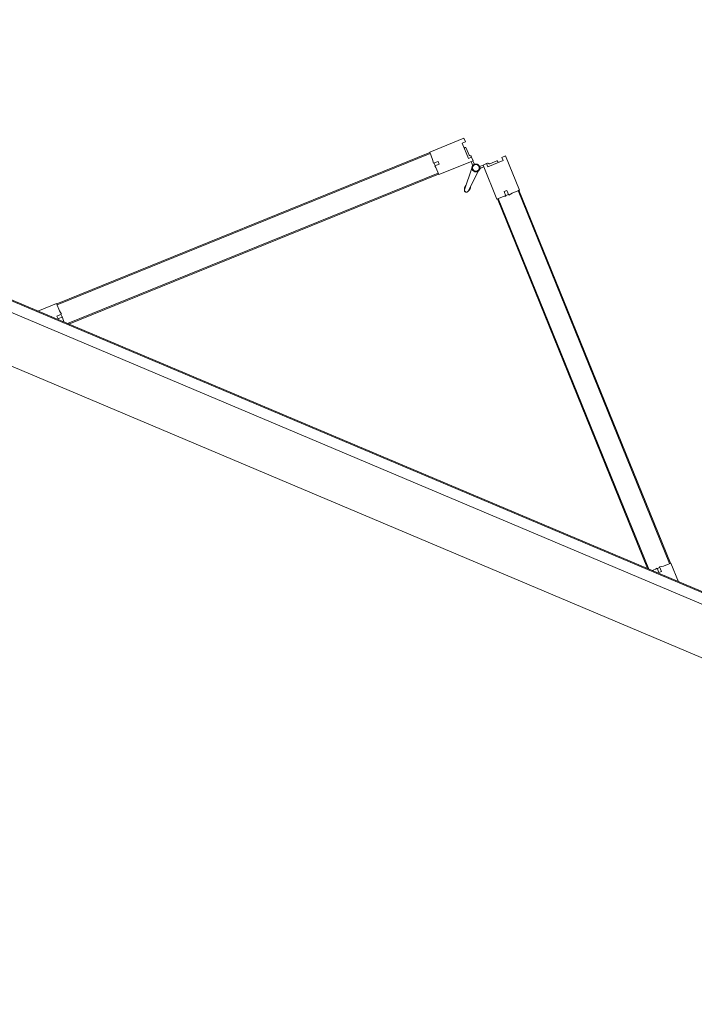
# Model space of a CAD drawing. Header units: millimetres. Extents: x 1512 to 2105, y 794 to 1149.
# Tile 218 of 256: x 1788.94 to 1790.33, y 1105.25 to 1107.28. Entities that reach past the tile are written whole.
import ezdxf

# ---------------------------------------------------------------- set-up
doc = ezdxf.new("R2010")
doc.units = ezdxf.units.MM
doc.layers.add('A-DOOR', color=31, linetype='Continuous', lineweight=9)

# ---------------------------------------------------------------- blocks, each defined once
blk = doc.blocks.new('5-panel_Bi-fold_external_door_10806 - Type 1-225860-اول')
at = {"layer": 'A-DOOR'}
for p, q in [((-0.1205, 0.7449), (-0.1742, 0.6912)), ((-0.1148, 0.7393), (-0.1205, 0.7449)), ((-0.1198, 0.7343), (-0.1148, 0.7393)), ((-0.0957, 0.7103), (-0.1198, 0.7343)), ((-0.0281, 0.7343), (-0.0521, 0.7103)), ((-0.0274, 0.7449), (-0.033, 0.7393)), ((-0.033, 0.7393), (-0.0281, 0.7343)), ((0.0264, 0.6912), (-0.0274, 0.7449)), ((-0.1103, 0.7284), (-0.112, 0.7266)), ((-0.1103, 0.7284), (-0.112, 0.7266)), ((-0.1103, 0.7284), (-0.112, 0.7266)), ((-0.097, 0.7173), (-0.1081, 0.7284)), ((-0.0908, 0.7153), (-0.0957, 0.7103)), ((-0.0909, 0.7151), (-0.0924, 0.7165)), ((-0.0851, 0.7096), (-0.0908, 0.7153)), ((-0.0571, 0.7153), (-0.0627, 0.7096)), ((-0.0521, 0.7103), (-0.0571, 0.7153)), ((-0.0554, 0.7165), (-0.0569, 0.7151)), ((-0.0397, 0.7284), (-0.0508, 0.7173)), ((-0.0358, 0.7266), (-0.0376, 0.7284)), ((-0.0358, 0.7266), (-0.0376, 0.7284)), ((-0.0358, 0.7266), (-0.0376, 0.7284)), ((-0.7598, 0.1042), (-0.1735, 0.6905)), ((-0.1742, 0.6912), (-0.1627, 0.6797)), ((-0.1735, 0.6905), (-0.1721, 0.6891)), ((-0.1389, 0.6558), (-0.0851, 0.7096)), ((-0.0879, 0.7068), (-0.0837, 0.7025)), ((-0.0797, 0.7039), (-0.0853, 0.7094)), ((-0.0812, 0.695), (-0.0779, 0.648)), ((-0.0699, 0.648), (-0.0666, 0.695)), ((-0.0625, 0.7094), (-0.0681, 0.7039)), ((-0.0674, 0.7031), (-0.0676, 0.7033)), ((-0.0674, 0.7031), (-0.0676, 0.7033)), ((-0.0674, 0.7031), (-0.0676, 0.7033)), ((-0.0674, 0.7031), (-0.0676, 0.7033)), ((-0.0674, 0.7031), (-0.0676, 0.7033)), ((-0.0674, 0.7031), (-0.0676, 0.7033)), ((-0.0674, 0.7031), (-0.0676, 0.7033)), ((-0.0674, 0.7031), (-0.0676, 0.7033)), ((-0.0674, 0.7031), (-0.0676, 0.7033)), ((-0.0642, 0.7025), (-0.0599, 0.7068)), ((-0.0627, 0.7096), (-0.009, 0.6558)), ((0.0148, 0.6797), (0.0264, 0.6912)), ((0.0243, 0.6891), (0.0257, 0.6905)), ((0.0257, 0.6905), (0.612, 0.1042)), ((-0.7584, 0.1027), (-0.1721, 0.6891)), ((-0.1627, 0.6797), (-0.158, 0.6731)), ((-0.158, 0.6731), (-0.1507, 0.6804)), ((-0.1571, 0.6741), (-0.1528, 0.6698)), ((-0.1464, 0.6762), (-0.1536, 0.6691)), ((-0.1507, 0.6804), (-0.1464, 0.6762)), ((-0.0014, 0.6762), (0.0029, 0.6804)), ((0.0057, 0.6691), (-0.0014, 0.6762)), ((0.0029, 0.6804), (0.0102, 0.6731)), ((0.005, 0.6698), (0.0092, 0.6741)), ((0.0102, 0.6731), (0.0148, 0.6797)), ((0.0243, 0.6891), (0.6106, 0.1027)), ((-0.7235, 0.0755), (-0.141, 0.658)), ((-0.7207, 0.0755), (-0.1396, 0.6566)), ((-0.1536, 0.6691), (-0.15, 0.667)), ((-0.15, 0.667), (-0.1389, 0.6558)), ((-0.141, 0.658), (-0.1396, 0.6566)), ((-0.0796, 0.6523), (-0.0777, 0.647)), ((-0.0796, 0.6523), (-0.0779, 0.648)), ((-0.0777, 0.647), (-0.0796, 0.6523)), ((-0.0701, 0.647), (-0.0683, 0.6523)), ((-0.0683, 0.6523), (-0.0701, 0.647)), ((-0.0683, 0.6523), (-0.0699, 0.648)), ((-0.009, 0.6558), (0.0022, 0.667)), ((-0.0083, 0.6566), (-0.0069, 0.658)), ((-0.0083, 0.6566), (0.5728, 0.0755)), ((-0.0069, 0.658), (0.5757, 0.0755)), ((0.0022, 0.667), (0.0057, 0.6691)), ((-0.0777, 0.647), (-0.0779, 0.648)), ((-0.0701, 0.647), (-0.07, 0.6474)), ((-0.7605, 0.1049), (-0.7899, 0.0755)), ((-0.749, 0.0933), (-0.7605, 0.1049)), ((-0.7584, 0.1027), (-0.7598, 0.1042)), ((0.6127, 0.1049), (0.6012, 0.0933)), ((0.612, 0.1042), (0.6106, 0.1027)), ((0.6421, 0.0755), (0.6127, 0.1049)), ((-0.7498, 0.0814), (-0.7424, 0.0887)), ((-0.7455, 0.0771), (-0.7498, 0.0814)), ((-0.7424, 0.0887), (-0.749, 0.0933)), ((-0.7384, 0.0842), (-0.7455, 0.0771)), ((-0.7391, 0.0835), (-0.7434, 0.0877)), ((-0.7363, 0.0807), (-0.7384, 0.0842)), ((0.5906, 0.0842), (0.5885, 0.0807)), ((0.5977, 0.0771), (0.5906, 0.0842)), ((0.5956, 0.0877), (0.5913, 0.0835)), ((0.6012, 0.0933), (0.5946, 0.0887)), ((0.5946, 0.0887), (0.6019, 0.0814)), ((0.6019, 0.0814), (0.5977, 0.0771)), ((2.581, 0.0759), (-2.331, 0.0759)), ((2.581, 0.0737), (-2.331, 0.0737)), ((-0.7311, 0.0755), (-0.7363, 0.0807)), ((0.5885, 0.0807), (0.5833, 0.0755)), ((-2.331, 0.0516), (2.581, 0.0516)), ((-2.331, -0.05), (2.581, -0.05))]:
    blk.add_line(p, q, dxfattribs=at)
at = {"layer": 'A-DOOR', "flags": 128}
for points in [[(-0.0739, 0.7063), (-0.0742, 0.7063), (-0.0746, 0.7063), (-0.0749, 0.7063), (-0.0752, 0.7062), (-0.0755, 0.7062), (-0.0758, 0.7061), (-0.0761, 0.706), (-0.0764, 0.7059), (-0.0767, 0.7058), (-0.077, 0.7057), (-0.0773, 0.7056), (-0.0776, 0.7054), (-0.0779, 0.7053), (-0.0782, 0.7051), (-0.0784, 0.7049), (-0.0787, 0.7048), (-0.0789, 0.7046), (-0.0792, 0.7044), (-0.0794, 0.7041), (-0.0797, 0.7039), (-0.0799, 0.7037), (-0.0801, 0.7034), (-0.0803, 0.7032), (-0.0805, 0.7029), (-0.0806, 0.7027), (-0.0808, 0.7024), (-0.081, 0.7021), (-0.0811, 0.7018), (-0.0812, 0.7015), (-0.0814, 0.7012), (-0.0815, 0.7009), (-0.0816, 0.7006), (-0.0817, 0.7003), (-0.0817, 0.7), (-0.0818, 0.6997), (-0.0818, 0.6994), (-0.0819, 0.6991), (-0.0819, 0.6987), (-0.0819, 0.6984), (-0.0819, 0.6981), (-0.0819, 0.6978), (-0.0819, 0.6975), (-0.0818, 0.6972), (-0.0818, 0.6968), (-0.0817, 0.6965), (-0.0816, 0.6962), (-0.0815, 0.6959), (-0.0814, 0.6956), (-0.0813, 0.6953), (-0.0812, 0.695), (-0.0811, 0.6947), (-0.0809, 0.6944), (-0.0807, 0.6942), (-0.0806, 0.6939), (-0.0804, 0.6936), (-0.0802, 0.6934), (-0.08, 0.6931), (-0.0798, 0.6929), (-0.0796, 0.6927), (-0.0793, 0.6924), (-0.0791, 0.6922), (-0.0788, 0.692), (-0.0786, 0.6918), (-0.0783, 0.6917), (-0.078, 0.6915), (-0.0778, 0.6913), (-0.0775, 0.6912), (-0.0772, 0.691)], [(-0.0739, 0.7063), (-0.0742, 0.7063), (-0.0746, 0.7063), (-0.0749, 0.7063), (-0.0752, 0.7062), (-0.0755, 0.7062), (-0.0758, 0.7061), (-0.0761, 0.706), (-0.0764, 0.7059), (-0.0767, 0.7058), (-0.077, 0.7057), (-0.0773, 0.7056), (-0.0776, 0.7054), (-0.0779, 0.7053), (-0.0782, 0.7051), (-0.0784, 0.7049), (-0.0787, 0.7048), (-0.0789, 0.7046), (-0.0792, 0.7044), (-0.0794, 0.7041), (-0.0797, 0.7039), (-0.0799, 0.7037), (-0.0801, 0.7034), (-0.0803, 0.7032), (-0.0805, 0.7029), (-0.0806, 0.7027), (-0.0808, 0.7024), (-0.081, 0.7021), (-0.0811, 0.7018), (-0.0812, 0.7015), (-0.0814, 0.7012), (-0.0815, 0.7009), (-0.0816, 0.7006), (-0.0817, 0.7003), (-0.0817, 0.7), (-0.0818, 0.6997), (-0.0818, 0.6994), (-0.0819, 0.6991), (-0.0819, 0.6987), (-0.0819, 0.6984), (-0.0819, 0.6981), (-0.0819, 0.6978), (-0.0819, 0.6975), (-0.0818, 0.6972), (-0.0818, 0.6968), (-0.0817, 0.6965), (-0.0816, 0.6962), (-0.0815, 0.6959), (-0.0814, 0.6956), (-0.0813, 0.6953), (-0.0812, 0.695), (-0.0811, 0.6947), (-0.0809, 0.6944), (-0.0807, 0.6942), (-0.0806, 0.6939), (-0.0804, 0.6936), (-0.0802, 0.6934), (-0.08, 0.6931), (-0.0798, 0.6929), (-0.0796, 0.6927), (-0.0793, 0.6924), (-0.0791, 0.6922), (-0.0788, 0.692), (-0.0786, 0.6918), (-0.0783, 0.6917), (-0.078, 0.6915), (-0.0778, 0.6913), (-0.0775, 0.6912), (-0.0772, 0.691), (-0.0769, 0.6909), (-0.0766, 0.6908), (-0.0763, 0.6907), (-0.076, 0.6906), (-0.0757, 0.6905), (-0.0754, 0.6905), (-0.075, 0.6904), (-0.0747, 0.6904), (-0.0744, 0.6904), (-0.0741, 0.6903), (-0.0739, 0.6903)], [(-0.0739, 0.7063), (-0.0742, 0.7063), (-0.0746, 0.7063), (-0.0749, 0.7063), (-0.0752, 0.7062), (-0.0755, 0.7062), (-0.0758, 0.7061), (-0.0761, 0.706), (-0.0764, 0.7059), (-0.0767, 0.7058), (-0.077, 0.7057), (-0.0773, 0.7056), (-0.0776, 0.7054), (-0.0779, 0.7053), (-0.0782, 0.7051), (-0.0784, 0.7049), (-0.0787, 0.7048), (-0.0789, 0.7046), (-0.0792, 0.7044), (-0.0794, 0.7041), (-0.0797, 0.7039), (-0.0799, 0.7037), (-0.0801, 0.7034), (-0.0803, 0.7032), (-0.0805, 0.7029), (-0.0806, 0.7027), (-0.0808, 0.7024), (-0.081, 0.7021), (-0.0811, 0.7018), (-0.0812, 0.7015), (-0.0814, 0.7012), (-0.0815, 0.7009), (-0.0816, 0.7006), (-0.0817, 0.7003), (-0.0817, 0.7), (-0.0818, 0.6997), (-0.0818, 0.6994), (-0.0819, 0.6991), (-0.0819, 0.6987), (-0.0819, 0.6984), (-0.0819, 0.6981), (-0.0819, 0.6978), (-0.0819, 0.6975), (-0.0818, 0.6972), (-0.0818, 0.6968), (-0.0817, 0.6965), (-0.0816, 0.6962), (-0.0815, 0.6959), (-0.0814, 0.6956), (-0.0813, 0.6953), (-0.0812, 0.695), (-0.0811, 0.6947), (-0.0809, 0.6944), (-0.0807, 0.6942), (-0.0806, 0.6939), (-0.0804, 0.6936), (-0.0802, 0.6934), (-0.08, 0.6931), (-0.0798, 0.6929), (-0.0796, 0.6927), (-0.0793, 0.6924), (-0.0791, 0.6922), (-0.0788, 0.692), (-0.0786, 0.6918), (-0.0783, 0.6917), (-0.078, 0.6915), (-0.0778, 0.6913), (-0.0775, 0.6912), (-0.0772, 0.691)], [(-0.0739, 0.7063), (-0.0742, 0.7063), (-0.0746, 0.7063), (-0.0749, 0.7063), (-0.0752, 0.7062), (-0.0755, 0.7062), (-0.0758, 0.7061), (-0.0761, 0.706), (-0.0764, 0.7059), (-0.0767, 0.7058), (-0.077, 0.7057), (-0.0773, 0.7056), (-0.0776, 0.7054), (-0.0779, 0.7053), (-0.0782, 0.7051), (-0.0784, 0.7049), (-0.0787, 0.7048), (-0.0789, 0.7046), (-0.0792, 0.7044), (-0.0794, 0.7041), (-0.0797, 0.7039), (-0.0799, 0.7037), (-0.0801, 0.7034), (-0.0803, 0.7032), (-0.0805, 0.7029), (-0.0806, 0.7027), (-0.0808, 0.7024), (-0.081, 0.7021), (-0.0811, 0.7018), (-0.0812, 0.7015), (-0.0814, 0.7012), (-0.0815, 0.7009), (-0.0816, 0.7006), (-0.0817, 0.7003), (-0.0817, 0.7), (-0.0818, 0.6997), (-0.0818, 0.6994), (-0.0819, 0.6991), (-0.0819, 0.6987), (-0.0819, 0.6984), (-0.0819, 0.6981), (-0.0819, 0.6978), (-0.0819, 0.6975), (-0.0818, 0.6972), (-0.0818, 0.6968), (-0.0817, 0.6965), (-0.0816, 0.6962), (-0.0815, 0.6959), (-0.0814, 0.6956), (-0.0813, 0.6953), (-0.0812, 0.695), (-0.0811, 0.6947), (-0.0809, 0.6944), (-0.0807, 0.6942), (-0.0806, 0.6939), (-0.0804, 0.6936), (-0.0802, 0.6934), (-0.08, 0.6931), (-0.0798, 0.6929), (-0.0796, 0.6927), (-0.0793, 0.6924), (-0.0791, 0.6922), (-0.0788, 0.692), (-0.0786, 0.6918), (-0.0783, 0.6917), (-0.078, 0.6915), (-0.0778, 0.6913), (-0.0775, 0.6912), (-0.0772, 0.691)], [(-0.0739, 0.7063), (-0.0742, 0.7063), (-0.0746, 0.7063), (-0.0749, 0.7063), (-0.0752, 0.7062), (-0.0755, 0.7062), (-0.0758, 0.7061), (-0.0761, 0.706), (-0.0764, 0.7059), (-0.0767, 0.7058), (-0.077, 0.7057), (-0.0773, 0.7056), (-0.0776, 0.7054), (-0.0779, 0.7053), (-0.0782, 0.7051), (-0.0784, 0.7049), (-0.0787, 0.7048), (-0.0789, 0.7046), (-0.0792, 0.7044), (-0.0794, 0.7041), (-0.0797, 0.7039), (-0.0799, 0.7037), (-0.0801, 0.7034), (-0.0803, 0.7032), (-0.0805, 0.7029), (-0.0806, 0.7027), (-0.0808, 0.7024), (-0.081, 0.7021), (-0.0811, 0.7018), (-0.0812, 0.7015), (-0.0814, 0.7012), (-0.0815, 0.7009), (-0.0816, 0.7006), (-0.0817, 0.7003), (-0.0817, 0.7), (-0.0818, 0.6997), (-0.0818, 0.6994), (-0.0819, 0.6991), (-0.0819, 0.6987), (-0.0819, 0.6984), (-0.0819, 0.6981), (-0.0819, 0.6978), (-0.0819, 0.6975), (-0.0818, 0.6972), (-0.0818, 0.6968), (-0.0817, 0.6965), (-0.0816, 0.6962), (-0.0815, 0.6959), (-0.0814, 0.6956), (-0.0813, 0.6953), (-0.0812, 0.695), (-0.0811, 0.6947), (-0.0809, 0.6944), (-0.0807, 0.6942), (-0.0806, 0.6939), (-0.0804, 0.6936), (-0.0802, 0.6934), (-0.08, 0.6931), (-0.0798, 0.6929), (-0.0796, 0.6927), (-0.0793, 0.6924), (-0.0791, 0.6922), (-0.0788, 0.692), (-0.0786, 0.6918), (-0.0783, 0.6917), (-0.078, 0.6915), (-0.0778, 0.6913), (-0.0775, 0.6912), (-0.0772, 0.691)], [(-0.0808, 0.7024), (-0.081, 0.7021), (-0.0811, 0.7018), (-0.0812, 0.7015), (-0.0814, 0.7012), (-0.0815, 0.7009), (-0.0816, 0.7006), (-0.0817, 0.7003), (-0.0817, 0.7), (-0.0818, 0.6997), (-0.0818, 0.6994), (-0.0819, 0.6991), (-0.0819, 0.6987), (-0.0819, 0.6984), (-0.0819, 0.6981), (-0.0819, 0.6978), (-0.0819, 0.6975), (-0.0818, 0.6972), (-0.0818, 0.6968), (-0.0817, 0.6965), (-0.0816, 0.6962), (-0.0815, 0.6959), (-0.0814, 0.6956), (-0.0813, 0.6953)], [(-0.081, 0.7021), (-0.0811, 0.7018), (-0.0812, 0.7015), (-0.0814, 0.7012), (-0.0815, 0.7009), (-0.0816, 0.7006), (-0.0817, 0.7003), (-0.0817, 0.7), (-0.0818, 0.6997), (-0.0818, 0.6994), (-0.0819, 0.6991), (-0.0819, 0.6987), (-0.0819, 0.6984), (-0.0819, 0.6981), (-0.0819, 0.6978), (-0.0819, 0.6975), (-0.0818, 0.6972), (-0.0818, 0.6968), (-0.0817, 0.6965), (-0.0816, 0.6962), (-0.0815, 0.6959), (-0.0814, 0.6956), (-0.0813, 0.6953)], [(-0.081, 0.7021), (-0.0811, 0.7018), (-0.0812, 0.7015), (-0.0814, 0.7012), (-0.0815, 0.7009), (-0.0816, 0.7006), (-0.0817, 0.7003), (-0.0817, 0.7), (-0.0818, 0.6997), (-0.0818, 0.6994), (-0.0819, 0.6991), (-0.0819, 0.6987), (-0.0819, 0.6984), (-0.0819, 0.6981), (-0.0819, 0.6978), (-0.0819, 0.6975), (-0.0818, 0.6972), (-0.0818, 0.6968), (-0.0817, 0.6965), (-0.0816, 0.6962), (-0.0815, 0.6959), (-0.0814, 0.6956), (-0.0813, 0.6953)], [(-0.081, 0.7021), (-0.0811, 0.7018), (-0.0812, 0.7015), (-0.0814, 0.7012), (-0.0815, 0.7009), (-0.0816, 0.7006), (-0.0817, 0.7003), (-0.0817, 0.7), (-0.0818, 0.6997), (-0.0818, 0.6994), (-0.0819, 0.6991), (-0.0819, 0.6987), (-0.0819, 0.6984), (-0.0819, 0.6981), (-0.0819, 0.6978), (-0.0819, 0.6975), (-0.0818, 0.6972), (-0.0818, 0.6968), (-0.0817, 0.6965), (-0.0816, 0.6962), (-0.0815, 0.6959), (-0.0814, 0.6956), (-0.0813, 0.6953)], [(-0.081, 0.7021), (-0.0811, 0.7018), (-0.0812, 0.7015), (-0.0814, 0.7012), (-0.0815, 0.7009), (-0.0816, 0.7006), (-0.0817, 0.7003), (-0.0817, 0.7), (-0.0818, 0.6997), (-0.0818, 0.6994), (-0.0819, 0.6991), (-0.0819, 0.6987), (-0.0819, 0.6984), (-0.0819, 0.6981), (-0.0819, 0.6978), (-0.0819, 0.6975), (-0.0818, 0.6972), (-0.0818, 0.6968), (-0.0817, 0.6965), (-0.0816, 0.6962), (-0.0815, 0.6959), (-0.0814, 0.6956), (-0.0813, 0.6953)], [(-0.081, 0.7021), (-0.0811, 0.7018), (-0.0812, 0.7015), (-0.0814, 0.7012), (-0.0815, 0.7009), (-0.0816, 0.7006), (-0.0817, 0.7003), (-0.0817, 0.7), (-0.0818, 0.6997), (-0.0818, 0.6994), (-0.0819, 0.6991), (-0.0819, 0.6987), (-0.0819, 0.6984), (-0.0819, 0.6981), (-0.0819, 0.6978), (-0.0819, 0.6975), (-0.0818, 0.6972), (-0.0818, 0.6968), (-0.0817, 0.6965), (-0.0816, 0.6962), (-0.0815, 0.6959), (-0.0814, 0.6956), (-0.0813, 0.6953)], [(-0.081, 0.7021), (-0.0811, 0.7018), (-0.0812, 0.7015), (-0.0814, 0.7012), (-0.0815, 0.7009), (-0.0816, 0.7006), (-0.0817, 0.7003), (-0.0817, 0.7), (-0.0818, 0.6997), (-0.0818, 0.6994), (-0.0819, 0.6991), (-0.0819, 0.6987), (-0.0819, 0.6984), (-0.0819, 0.6981), (-0.0819, 0.6978), (-0.0819, 0.6975), (-0.0818, 0.6972), (-0.0818, 0.6968), (-0.0817, 0.6965), (-0.0816, 0.6962), (-0.0815, 0.6959), (-0.0814, 0.6956), (-0.0813, 0.6953)], [(-0.081, 0.7021), (-0.0811, 0.7018), (-0.0812, 0.7015), (-0.0814, 0.7012), (-0.0815, 0.7009), (-0.0816, 0.7006), (-0.0817, 0.7003), (-0.0817, 0.7), (-0.0818, 0.6997), (-0.0818, 0.6994), (-0.0819, 0.6991), (-0.0819, 0.6987), (-0.0819, 0.6984), (-0.0819, 0.6981), (-0.0819, 0.6978), (-0.0819, 0.6975), (-0.0818, 0.6972), (-0.0818, 0.6968), (-0.0817, 0.6965), (-0.0816, 0.6962), (-0.0815, 0.6959), (-0.0814, 0.6956), (-0.0813, 0.6953)], [(-0.081, 0.7021), (-0.0811, 0.7018), (-0.0812, 0.7015), (-0.0814, 0.7012), (-0.0815, 0.7009), (-0.0816, 0.7006), (-0.0817, 0.7003), (-0.0817, 0.7), (-0.0818, 0.6997), (-0.0818, 0.6994), (-0.0819, 0.6991), (-0.0819, 0.6987), (-0.0819, 0.6984), (-0.0819, 0.6981), (-0.0819, 0.6978), (-0.0819, 0.6975), (-0.0818, 0.6972), (-0.0818, 0.6968), (-0.0817, 0.6965), (-0.0816, 0.6962), (-0.0815, 0.6959), (-0.0814, 0.6956), (-0.0813, 0.6953)], [(-0.0739, 0.7063), (-0.0742, 0.7063), (-0.0746, 0.7063), (-0.0749, 0.7063), (-0.0752, 0.7062), (-0.0755, 0.7062), (-0.0758, 0.7061), (-0.0761, 0.706), (-0.0764, 0.7059), (-0.0767, 0.7058), (-0.077, 0.7057), (-0.0773, 0.7056), (-0.0776, 0.7054), (-0.0779, 0.7053), (-0.0782, 0.7051), (-0.0784, 0.7049), (-0.0787, 0.7048), (-0.0789, 0.7046), (-0.0792, 0.7044), (-0.0794, 0.7041), (-0.0797, 0.7039), (-0.0799, 0.7037), (-0.0801, 0.7034), (-0.0803, 0.7032), (-0.0805, 0.7029)], [(-0.0739, 0.7063), (-0.0742, 0.7063), (-0.0746, 0.7063), (-0.0749, 0.7063), (-0.0752, 0.7062), (-0.0755, 0.7062), (-0.0758, 0.7061), (-0.0761, 0.706), (-0.0764, 0.7059), (-0.0767, 0.7058), (-0.077, 0.7057), (-0.0773, 0.7056), (-0.0776, 0.7054), (-0.0779, 0.7053), (-0.0782, 0.7051), (-0.0784, 0.7049), (-0.0787, 0.7048), (-0.0789, 0.7046), (-0.0792, 0.7044), (-0.0794, 0.7041), (-0.0797, 0.7039), (-0.0799, 0.7037), (-0.0801, 0.7034), (-0.0803, 0.7032), (-0.0805, 0.7029)], [(-0.0739, 0.7063), (-0.0742, 0.7063), (-0.0746, 0.7063), (-0.0749, 0.7063), (-0.0752, 0.7062), (-0.0755, 0.7062), (-0.0758, 0.7061), (-0.0761, 0.706), (-0.0764, 0.7059), (-0.0767, 0.7058), (-0.077, 0.7057), (-0.0773, 0.7056), (-0.0776, 0.7054), (-0.0779, 0.7053), (-0.0782, 0.7051), (-0.0784, 0.7049), (-0.0787, 0.7048), (-0.0789, 0.7046), (-0.0792, 0.7044), (-0.0794, 0.7041), (-0.0797, 0.7039), (-0.0799, 0.7037), (-0.0801, 0.7034), (-0.0803, 0.7032), (-0.0805, 0.7029)], [(-0.0739, 0.7063), (-0.0742, 0.7063), (-0.0746, 0.7063), (-0.0749, 0.7063), (-0.0752, 0.7062), (-0.0755, 0.7062), (-0.0758, 0.7061), (-0.0761, 0.706), (-0.0764, 0.7059), (-0.0767, 0.7058), (-0.077, 0.7057), (-0.0773, 0.7056), (-0.0776, 0.7054), (-0.0779, 0.7053), (-0.0782, 0.7051), (-0.0784, 0.7049), (-0.0787, 0.7048), (-0.0789, 0.7046), (-0.0792, 0.7044), (-0.0794, 0.7041), (-0.0797, 0.7039), (-0.0799, 0.7037), (-0.0801, 0.7034), (-0.0803, 0.7032), (-0.0805, 0.7029)], [(-0.0739, 0.7063), (-0.0742, 0.7063), (-0.0746, 0.7063), (-0.0749, 0.7063), (-0.0752, 0.7062), (-0.0755, 0.7062), (-0.0758, 0.7061), (-0.0761, 0.706), (-0.0764, 0.7059), (-0.0767, 0.7058), (-0.077, 0.7057), (-0.0773, 0.7056), (-0.0776, 0.7054), (-0.0779, 0.7053), (-0.0782, 0.7051), (-0.0784, 0.7049), (-0.0787, 0.7048), (-0.0789, 0.7046), (-0.0792, 0.7044), (-0.0794, 0.7041), (-0.0797, 0.7039), (-0.0799, 0.7037), (-0.0801, 0.7034), (-0.0803, 0.7032), (-0.0805, 0.7029)], [(-0.0739, 0.7063), (-0.0742, 0.7063), (-0.0746, 0.7063), (-0.0749, 0.7063), (-0.0752, 0.7062), (-0.0755, 0.7062), (-0.0758, 0.7061), (-0.0761, 0.706), (-0.0764, 0.7059), (-0.0767, 0.7058), (-0.077, 0.7057), (-0.0773, 0.7056), (-0.0776, 0.7054), (-0.0779, 0.7053), (-0.0782, 0.7051), (-0.0784, 0.7049), (-0.0787, 0.7048), (-0.0789, 0.7046), (-0.0792, 0.7044), (-0.0794, 0.7041), (-0.0797, 0.7039), (-0.0799, 0.7037), (-0.0801, 0.7034), (-0.0803, 0.7032), (-0.0805, 0.7029)], [(-0.0739, 0.7063), (-0.0742, 0.7063), (-0.0746, 0.7063), (-0.0749, 0.7063), (-0.0752, 0.7062), (-0.0755, 0.7062), (-0.0758, 0.7061), (-0.0761, 0.706), (-0.0764, 0.7059), (-0.0767, 0.7058), (-0.077, 0.7057), (-0.0773, 0.7056), (-0.0776, 0.7054), (-0.0779, 0.7053), (-0.0782, 0.7051), (-0.0784, 0.7049), (-0.0787, 0.7048), (-0.0789, 0.7046), (-0.0792, 0.7044), (-0.0794, 0.7041), (-0.0797, 0.7039), (-0.0799, 0.7037), (-0.0801, 0.7034), (-0.0803, 0.7032), (-0.0805, 0.7029)], [(-0.0739, 0.7063), (-0.0742, 0.7063), (-0.0746, 0.7063), (-0.0749, 0.7063), (-0.0752, 0.7062), (-0.0755, 0.7062), (-0.0758, 0.7061), (-0.0761, 0.706), (-0.0764, 0.7059), (-0.0767, 0.7058), (-0.077, 0.7057), (-0.0773, 0.7056), (-0.0776, 0.7054), (-0.0779, 0.7053), (-0.0782, 0.7051), (-0.0784, 0.7049), (-0.0787, 0.7048), (-0.0789, 0.7046), (-0.0792, 0.7044), (-0.0794, 0.7041), (-0.0797, 0.7039), (-0.0799, 0.7037), (-0.0801, 0.7034), (-0.0803, 0.7032), (-0.0805, 0.7029)], [(-0.0739, 0.7063), (-0.0742, 0.7063), (-0.0746, 0.7063), (-0.0749, 0.7063), (-0.0752, 0.7062), (-0.0755, 0.7062), (-0.0758, 0.7061), (-0.0761, 0.706), (-0.0764, 0.7059), (-0.0767, 0.7058), (-0.077, 0.7057), (-0.0773, 0.7056), (-0.0776, 0.7054), (-0.0779, 0.7053), (-0.0782, 0.7051), (-0.0784, 0.7049), (-0.0787, 0.7048), (-0.0789, 0.7046), (-0.0792, 0.7044), (-0.0794, 0.7041), (-0.0797, 0.7039), (-0.0799, 0.7037), (-0.0801, 0.7034), (-0.0803, 0.7032), (-0.0805, 0.7029)], [(-0.0769, 0.6909), (-0.0766, 0.6908), (-0.0763, 0.6907), (-0.076, 0.6906), (-0.0757, 0.6905), (-0.0754, 0.6905), (-0.075, 0.6904), (-0.0747, 0.6904), (-0.0744, 0.6904), (-0.0741, 0.6903), (-0.0739, 0.6903)], [(-0.0769, 0.6909), (-0.0766, 0.6908), (-0.0763, 0.6907), (-0.076, 0.6906), (-0.0757, 0.6905), (-0.0754, 0.6905), (-0.075, 0.6904), (-0.0747, 0.6904), (-0.0744, 0.6904), (-0.0741, 0.6903), (-0.0739, 0.6903)], [(-0.0769, 0.6909), (-0.0766, 0.6908), (-0.0763, 0.6907), (-0.076, 0.6906), (-0.0757, 0.6905), (-0.0754, 0.6905), (-0.075, 0.6904), (-0.0747, 0.6904), (-0.0744, 0.6904), (-0.0741, 0.6903), (-0.0739, 0.6903)], [(-0.0769, 0.6909), (-0.0766, 0.6908), (-0.0763, 0.6907), (-0.076, 0.6906), (-0.0757, 0.6905), (-0.0754, 0.6905), (-0.075, 0.6904), (-0.0747, 0.6904), (-0.0744, 0.6904), (-0.0741, 0.6903), (-0.0739, 0.6903)], [(-0.0681, 0.7038), (-0.0683, 0.704), (-0.0685, 0.7042), (-0.0688, 0.7045), (-0.069, 0.7047), (-0.0693, 0.7048), (-0.0695, 0.705), (-0.0698, 0.7052), (-0.0701, 0.7054), (-0.0704, 0.7055), (-0.0706, 0.7056), (-0.0709, 0.7058), (-0.0712, 0.7059), (-0.0715, 0.706), (-0.0718, 0.7061), (-0.0722, 0.7061), (-0.0725, 0.7062), (-0.0728, 0.7063), (-0.0731, 0.7063), (-0.0734, 0.7063), (-0.0737, 0.7063), (-0.0739, 0.7063)], [(-0.0739, 0.6903), (-0.0736, 0.6903), (-0.0733, 0.6904), (-0.073, 0.6904), (-0.0726, 0.6904), (-0.0723, 0.6905), (-0.072, 0.6906), (-0.0717, 0.6907), (-0.0714, 0.6907), (-0.0711, 0.6909), (-0.0708, 0.691), (-0.0705, 0.6911), (-0.0702, 0.6912), (-0.0699, 0.6914), (-0.0697, 0.6916), (-0.0694, 0.6917), (-0.0691, 0.6919), (-0.0689, 0.6921), (-0.0686, 0.6923), (-0.0684, 0.6925), (-0.0682, 0.6928), (-0.068, 0.693), (-0.0677, 0.6932), (-0.0676, 0.6935), (-0.0674, 0.6938), (-0.0672, 0.694), (-0.067, 0.6943), (-0.0669, 0.6946), (-0.0667, 0.6949), (-0.0666, 0.6951), (-0.0665, 0.6954), (-0.0663, 0.6957), (-0.0663, 0.696), (-0.0662, 0.6964), (-0.0661, 0.6967), (-0.066, 0.697), (-0.066, 0.6973), (-0.0659, 0.6976), (-0.0659, 0.6979), (-0.0659, 0.6983), (-0.0659, 0.6986), (-0.0659, 0.6989), (-0.066, 0.6992), (-0.066, 0.6995), (-0.0661, 0.6998), (-0.0661, 0.7002), (-0.0662, 0.7005), (-0.0663, 0.7008), (-0.0664, 0.7011), (-0.0665, 0.7014), (-0.0666, 0.7017), (-0.0668, 0.702), (-0.0669, 0.7022), (-0.0671, 0.7025), (-0.0673, 0.7028), (-0.0674, 0.7031), (-0.0676, 0.7033), (-0.0678, 0.7036), (-0.0681, 0.7038), (-0.0683, 0.704), (-0.0685, 0.7042), (-0.0688, 0.7045), (-0.069, 0.7047), (-0.0693, 0.7048), (-0.0695, 0.705), (-0.0698, 0.7052), (-0.0701, 0.7054), (-0.0704, 0.7055), (-0.0706, 0.7056), (-0.0709, 0.7058), (-0.0712, 0.7059), (-0.0715, 0.706), (-0.0718, 0.7061), (-0.0722, 0.7061), (-0.0725, 0.7062), (-0.0728, 0.7063), (-0.0731, 0.7063), (-0.0734, 0.7063), (-0.0737, 0.7063), (-0.0739, 0.7063)], [(-0.0681, 0.7038), (-0.0683, 0.704), (-0.0685, 0.7042), (-0.0688, 0.7045), (-0.069, 0.7047), (-0.0693, 0.7048), (-0.0695, 0.705), (-0.0698, 0.7052), (-0.0701, 0.7054), (-0.0704, 0.7055), (-0.0706, 0.7056), (-0.0709, 0.7058), (-0.0712, 0.7059), (-0.0715, 0.706), (-0.0718, 0.7061), (-0.0722, 0.7061), (-0.0725, 0.7062), (-0.0728, 0.7063), (-0.0731, 0.7063), (-0.0734, 0.7063), (-0.0737, 0.7063), (-0.0739, 0.7063)], [(-0.0681, 0.7038), (-0.0683, 0.704), (-0.0685, 0.7042), (-0.0688, 0.7045), (-0.069, 0.7047), (-0.0693, 0.7048), (-0.0695, 0.705), (-0.0698, 0.7052), (-0.0701, 0.7054), (-0.0704, 0.7055), (-0.0706, 0.7056), (-0.0709, 0.7058), (-0.0712, 0.7059), (-0.0715, 0.706), (-0.0718, 0.7061), (-0.0722, 0.7061), (-0.0725, 0.7062), (-0.0728, 0.7063), (-0.0731, 0.7063), (-0.0734, 0.7063), (-0.0737, 0.7063), (-0.0739, 0.7063)], [(-0.0681, 0.7038), (-0.0683, 0.704), (-0.0685, 0.7042), (-0.0688, 0.7045), (-0.069, 0.7047), (-0.0693, 0.7048), (-0.0695, 0.705), (-0.0698, 0.7052), (-0.0701, 0.7054), (-0.0704, 0.7055), (-0.0706, 0.7056), (-0.0709, 0.7058), (-0.0712, 0.7059), (-0.0715, 0.706), (-0.0718, 0.7061), (-0.0722, 0.7061), (-0.0725, 0.7062), (-0.0728, 0.7063), (-0.0731, 0.7063), (-0.0734, 0.7063), (-0.0737, 0.7063), (-0.0739, 0.7063)], [(-0.0739, 0.6903), (-0.0736, 0.6903), (-0.0733, 0.6904), (-0.073, 0.6904), (-0.0726, 0.6904), (-0.0723, 0.6905), (-0.072, 0.6906), (-0.0717, 0.6907), (-0.0714, 0.6907), (-0.0711, 0.6909), (-0.0708, 0.691), (-0.0705, 0.6911), (-0.0702, 0.6912), (-0.0699, 0.6914), (-0.0697, 0.6916), (-0.0694, 0.6917), (-0.0691, 0.6919), (-0.0689, 0.6921), (-0.0686, 0.6923), (-0.0684, 0.6925), (-0.0682, 0.6928), (-0.068, 0.693), (-0.0677, 0.6932), (-0.0676, 0.6935), (-0.0674, 0.6938), (-0.0672, 0.694), (-0.067, 0.6943), (-0.0669, 0.6946), (-0.0667, 0.6949), (-0.0666, 0.6951), (-0.0665, 0.6954), (-0.0663, 0.6957), (-0.0663, 0.696), (-0.0662, 0.6964), (-0.0661, 0.6967), (-0.066, 0.697), (-0.066, 0.6973), (-0.0659, 0.6976), (-0.0659, 0.6979), (-0.0659, 0.6983), (-0.0659, 0.6986), (-0.0659, 0.6989), (-0.066, 0.6992), (-0.066, 0.6995), (-0.0661, 0.6998), (-0.0661, 0.7002), (-0.0662, 0.7005), (-0.0663, 0.7008), (-0.0664, 0.7011), (-0.0665, 0.7014), (-0.0666, 0.7017), (-0.0668, 0.702), (-0.0669, 0.7022), (-0.0671, 0.7025), (-0.0673, 0.7028), (-0.0674, 0.7031), (-0.0676, 0.7033)], [(-0.0739, 0.6903), (-0.0736, 0.6903), (-0.0733, 0.6904), (-0.073, 0.6904), (-0.0726, 0.6904), (-0.0723, 0.6905), (-0.072, 0.6906), (-0.0717, 0.6907), (-0.0714, 0.6907), (-0.0711, 0.6909), (-0.0708, 0.691), (-0.0705, 0.6911), (-0.0702, 0.6912), (-0.0699, 0.6914), (-0.0697, 0.6916), (-0.0694, 0.6917), (-0.0691, 0.6919), (-0.0689, 0.6921), (-0.0686, 0.6923), (-0.0684, 0.6925), (-0.0682, 0.6928), (-0.068, 0.693), (-0.0677, 0.6932), (-0.0676, 0.6935), (-0.0674, 0.6938), (-0.0672, 0.694), (-0.067, 0.6943), (-0.0669, 0.6946), (-0.0667, 0.6949), (-0.0666, 0.6951), (-0.0665, 0.6954), (-0.0663, 0.6957), (-0.0663, 0.696), (-0.0662, 0.6964), (-0.0661, 0.6967), (-0.066, 0.697), (-0.066, 0.6973), (-0.0659, 0.6976), (-0.0659, 0.6979), (-0.0659, 0.6983), (-0.0659, 0.6986), (-0.0659, 0.6989), (-0.066, 0.6992), (-0.066, 0.6995), (-0.0661, 0.6998), (-0.0661, 0.7002), (-0.0662, 0.7005), (-0.0663, 0.7008), (-0.0664, 0.7011), (-0.0665, 0.7014), (-0.0666, 0.7017), (-0.0668, 0.702), (-0.0669, 0.7022), (-0.0671, 0.7025), (-0.0673, 0.7028), (-0.0674, 0.7031), (-0.0676, 0.7033)], [(-0.0739, 0.6903), (-0.0736, 0.6903), (-0.0733, 0.6904), (-0.073, 0.6904), (-0.0726, 0.6904), (-0.0723, 0.6905), (-0.072, 0.6906), (-0.0717, 0.6907), (-0.0714, 0.6907), (-0.0711, 0.6909), (-0.0708, 0.691), (-0.0705, 0.6911), (-0.0702, 0.6912), (-0.0699, 0.6914), (-0.0697, 0.6916), (-0.0694, 0.6917), (-0.0691, 0.6919), (-0.0689, 0.6921), (-0.0686, 0.6923), (-0.0684, 0.6925), (-0.0682, 0.6928), (-0.068, 0.693), (-0.0677, 0.6932), (-0.0676, 0.6935), (-0.0674, 0.6938), (-0.0672, 0.694), (-0.067, 0.6943), (-0.0669, 0.6946), (-0.0667, 0.6949), (-0.0666, 0.6951), (-0.0665, 0.6954), (-0.0663, 0.6957), (-0.0663, 0.696), (-0.0662, 0.6964), (-0.0661, 0.6967), (-0.066, 0.697), (-0.066, 0.6973), (-0.0659, 0.6976), (-0.0659, 0.6979), (-0.0659, 0.6983), (-0.0659, 0.6986), (-0.0659, 0.6989), (-0.066, 0.6992), (-0.066, 0.6995), (-0.0661, 0.6998), (-0.0661, 0.7002), (-0.0662, 0.7005), (-0.0663, 0.7008), (-0.0664, 0.7011), (-0.0665, 0.7014), (-0.0666, 0.7017), (-0.0668, 0.702), (-0.0669, 0.7022), (-0.0671, 0.7025), (-0.0673, 0.7028), (-0.0674, 0.7031), (-0.0676, 0.7033)], [(-0.0739, 0.6903), (-0.0736, 0.6903), (-0.0733, 0.6904), (-0.073, 0.6904), (-0.0726, 0.6904), (-0.0723, 0.6905), (-0.072, 0.6906), (-0.0717, 0.6907), (-0.0714, 0.6907), (-0.0711, 0.6909), (-0.0708, 0.691), (-0.0705, 0.6911), (-0.0702, 0.6912), (-0.0699, 0.6914), (-0.0697, 0.6916), (-0.0694, 0.6917), (-0.0691, 0.6919), (-0.0689, 0.6921), (-0.0686, 0.6923), (-0.0684, 0.6925), (-0.0682, 0.6928), (-0.068, 0.693), (-0.0677, 0.6932), (-0.0676, 0.6935), (-0.0674, 0.6938), (-0.0672, 0.694), (-0.067, 0.6943), (-0.0669, 0.6946), (-0.0667, 0.6949), (-0.0666, 0.6951), (-0.0665, 0.6954), (-0.0663, 0.6957), (-0.0663, 0.696), (-0.0662, 0.6964), (-0.0661, 0.6967), (-0.066, 0.697), (-0.066, 0.6973), (-0.0659, 0.6976), (-0.0659, 0.6979), (-0.0659, 0.6983), (-0.0659, 0.6986), (-0.0659, 0.6989), (-0.066, 0.6992), (-0.066, 0.6995), (-0.0661, 0.6998), (-0.0661, 0.7002), (-0.0662, 0.7005), (-0.0663, 0.7008), (-0.0664, 0.7011), (-0.0665, 0.7014), (-0.0666, 0.7017), (-0.0668, 0.702), (-0.0669, 0.7022), (-0.0671, 0.7025), (-0.0673, 0.7028), (-0.0674, 0.7031), (-0.0676, 0.7033)], [(-0.0709, 0.7058), (-0.0712, 0.7059), (-0.0715, 0.706), (-0.0718, 0.7061), (-0.0722, 0.7061), (-0.0725, 0.7062), (-0.0728, 0.7063), (-0.0731, 0.7063), (-0.0734, 0.7063)], [(-0.0709, 0.7058), (-0.0712, 0.7059), (-0.0715, 0.706), (-0.0718, 0.7061), (-0.0722, 0.7061), (-0.0725, 0.7062), (-0.0728, 0.7063), (-0.0731, 0.7063), (-0.0734, 0.7063)], [(-0.0709, 0.7058), (-0.0712, 0.7059), (-0.0715, 0.706), (-0.0718, 0.7061), (-0.0722, 0.7061), (-0.0725, 0.7062), (-0.0728, 0.7063), (-0.0731, 0.7063), (-0.0734, 0.7063)], [(-0.0709, 0.7058), (-0.0712, 0.7059), (-0.0715, 0.706), (-0.0718, 0.7061), (-0.0722, 0.7061), (-0.0725, 0.7062), (-0.0728, 0.7063), (-0.0731, 0.7063), (-0.0734, 0.7063)], [(-0.0709, 0.7058), (-0.0712, 0.7059), (-0.0715, 0.706), (-0.0718, 0.7061), (-0.0722, 0.7061), (-0.0725, 0.7062), (-0.0728, 0.7063), (-0.0731, 0.7063), (-0.0734, 0.7063)], [(-0.0709, 0.7058), (-0.0712, 0.7059), (-0.0715, 0.706), (-0.0718, 0.7061), (-0.0722, 0.7061), (-0.0725, 0.7062), (-0.0728, 0.7063), (-0.0731, 0.7063), (-0.0734, 0.7063)], [(-0.0709, 0.7058), (-0.0712, 0.7059), (-0.0715, 0.706), (-0.0718, 0.7061), (-0.0722, 0.7061), (-0.0725, 0.7062), (-0.0728, 0.7063), (-0.0731, 0.7063), (-0.0734, 0.7063)], [(-0.0709, 0.7058), (-0.0712, 0.7059), (-0.0715, 0.706), (-0.0718, 0.7061), (-0.0722, 0.7061), (-0.0725, 0.7062), (-0.0728, 0.7063), (-0.0731, 0.7063), (-0.0734, 0.7063)], [(-0.0709, 0.7058), (-0.0712, 0.7059), (-0.0715, 0.706), (-0.0718, 0.7061), (-0.0722, 0.7061), (-0.0725, 0.7062), (-0.0728, 0.7063), (-0.0731, 0.7063), (-0.0734, 0.7063)], [(-0.0681, 0.7038), (-0.0683, 0.704), (-0.0685, 0.7042), (-0.0688, 0.7045), (-0.069, 0.7047), (-0.0693, 0.7048), (-0.0695, 0.705), (-0.0698, 0.7052), (-0.0701, 0.7054), (-0.0704, 0.7055), (-0.0706, 0.7056)], [(-0.0681, 0.7038), (-0.0683, 0.704), (-0.0685, 0.7042), (-0.0688, 0.7045), (-0.069, 0.7047), (-0.0693, 0.7048), (-0.0695, 0.705), (-0.0698, 0.7052), (-0.0701, 0.7054), (-0.0704, 0.7055), (-0.0706, 0.7056)], [(-0.0681, 0.7038), (-0.0683, 0.704), (-0.0685, 0.7042), (-0.0688, 0.7045), (-0.069, 0.7047), (-0.0693, 0.7048), (-0.0695, 0.705), (-0.0698, 0.7052), (-0.0701, 0.7054), (-0.0704, 0.7055), (-0.0706, 0.7056)], [(-0.0681, 0.7038), (-0.0683, 0.704), (-0.0685, 0.7042), (-0.0688, 0.7045), (-0.069, 0.7047), (-0.0693, 0.7048), (-0.0695, 0.705), (-0.0698, 0.7052), (-0.0701, 0.7054), (-0.0704, 0.7055), (-0.0706, 0.7056)], [(-0.0681, 0.7038), (-0.0683, 0.704), (-0.0685, 0.7042), (-0.0688, 0.7045), (-0.069, 0.7047), (-0.0693, 0.7048), (-0.0695, 0.705), (-0.0698, 0.7052), (-0.0701, 0.7054), (-0.0704, 0.7055), (-0.0706, 0.7056)], [(-0.0681, 0.7038), (-0.0683, 0.704), (-0.0685, 0.7042), (-0.0688, 0.7045), (-0.069, 0.7047), (-0.0693, 0.7048), (-0.0695, 0.705), (-0.0698, 0.7052), (-0.0701, 0.7054), (-0.0704, 0.7055), (-0.0706, 0.7056)], [(-0.0681, 0.7038), (-0.0683, 0.704), (-0.0685, 0.7042), (-0.0688, 0.7045), (-0.069, 0.7047), (-0.0693, 0.7048), (-0.0695, 0.705), (-0.0698, 0.7052), (-0.0701, 0.7054), (-0.0704, 0.7055), (-0.0706, 0.7056)], [(-0.0681, 0.7038), (-0.0683, 0.704), (-0.0685, 0.7042), (-0.0688, 0.7045), (-0.069, 0.7047), (-0.0693, 0.7048), (-0.0695, 0.705), (-0.0698, 0.7052), (-0.0701, 0.7054), (-0.0704, 0.7055), (-0.0706, 0.7056)], [(-0.0681, 0.7038), (-0.0683, 0.704), (-0.0685, 0.7042), (-0.0688, 0.7045), (-0.069, 0.7047), (-0.0693, 0.7048), (-0.0695, 0.705), (-0.0698, 0.7052), (-0.0701, 0.7054), (-0.0704, 0.7055), (-0.0706, 0.7056)], [(-0.0665, 0.6954), (-0.0663, 0.6957), (-0.0663, 0.696), (-0.0662, 0.6964), (-0.0661, 0.6967), (-0.066, 0.697), (-0.066, 0.6973), (-0.0659, 0.6976), (-0.0659, 0.6979), (-0.0659, 0.6983), (-0.0659, 0.6986), (-0.0659, 0.6989), (-0.066, 0.6992), (-0.066, 0.6995), (-0.0661, 0.6998), (-0.0661, 0.7002), (-0.0662, 0.7005), (-0.0663, 0.7008), (-0.0664, 0.7011), (-0.0665, 0.7014), (-0.0666, 0.7017), (-0.0668, 0.702), (-0.0669, 0.7022)], [(-0.0665, 0.6954), (-0.0663, 0.6957), (-0.0663, 0.696), (-0.0662, 0.6964), (-0.0661, 0.6967), (-0.066, 0.697), (-0.066, 0.6973), (-0.0659, 0.6976), (-0.0659, 0.6979), (-0.0659, 0.6983), (-0.0659, 0.6986), (-0.0659, 0.6989), (-0.066, 0.6992), (-0.066, 0.6995), (-0.0661, 0.6998), (-0.0661, 0.7002), (-0.0662, 0.7005), (-0.0663, 0.7008), (-0.0664, 0.7011), (-0.0665, 0.7014), (-0.0666, 0.7017), (-0.0668, 0.702)], [(-0.0665, 0.6954), (-0.0663, 0.6957), (-0.0663, 0.696), (-0.0662, 0.6964), (-0.0661, 0.6967), (-0.066, 0.697), (-0.066, 0.6973), (-0.0659, 0.6976), (-0.0659, 0.6979), (-0.0659, 0.6983), (-0.0659, 0.6986), (-0.0659, 0.6989), (-0.066, 0.6992), (-0.066, 0.6995), (-0.0661, 0.6998), (-0.0661, 0.7002), (-0.0662, 0.7005), (-0.0663, 0.7008), (-0.0664, 0.7011), (-0.0665, 0.7014), (-0.0666, 0.7017), (-0.0668, 0.702)], [(-0.0665, 0.6954), (-0.0663, 0.6957), (-0.0663, 0.696), (-0.0662, 0.6964), (-0.0661, 0.6967), (-0.066, 0.697), (-0.066, 0.6973), (-0.0659, 0.6976), (-0.0659, 0.6979), (-0.0659, 0.6983), (-0.0659, 0.6986), (-0.0659, 0.6989), (-0.066, 0.6992), (-0.066, 0.6995), (-0.0661, 0.6998), (-0.0661, 0.7002), (-0.0662, 0.7005), (-0.0663, 0.7008), (-0.0664, 0.7011), (-0.0665, 0.7014), (-0.0666, 0.7017), (-0.0668, 0.702)], [(-0.0665, 0.6954), (-0.0663, 0.6957), (-0.0663, 0.696), (-0.0662, 0.6964), (-0.0661, 0.6967), (-0.066, 0.697), (-0.066, 0.6973), (-0.0659, 0.6976), (-0.0659, 0.6979), (-0.0659, 0.6983), (-0.0659, 0.6986), (-0.0659, 0.6989), (-0.066, 0.6992), (-0.066, 0.6995), (-0.0661, 0.6998), (-0.0661, 0.7002), (-0.0662, 0.7005), (-0.0663, 0.7008), (-0.0664, 0.7011), (-0.0665, 0.7014), (-0.0666, 0.7017), (-0.0668, 0.702)], [(-0.0665, 0.6954), (-0.0663, 0.6957), (-0.0663, 0.696), (-0.0662, 0.6964), (-0.0661, 0.6967), (-0.066, 0.697), (-0.066, 0.6973), (-0.0659, 0.6976), (-0.0659, 0.6979), (-0.0659, 0.6983), (-0.0659, 0.6986), (-0.0659, 0.6989), (-0.066, 0.6992), (-0.066, 0.6995), (-0.0661, 0.6998), (-0.0661, 0.7002), (-0.0662, 0.7005), (-0.0663, 0.7008), (-0.0664, 0.7011), (-0.0665, 0.7014), (-0.0666, 0.7017), (-0.0668, 0.702)], [(-0.0665, 0.6954), (-0.0663, 0.6957), (-0.0663, 0.696), (-0.0662, 0.6964), (-0.0661, 0.6967), (-0.066, 0.697), (-0.066, 0.6973), (-0.0659, 0.6976), (-0.0659, 0.6979), (-0.0659, 0.6983), (-0.0659, 0.6986), (-0.0659, 0.6989), (-0.066, 0.6992), (-0.066, 0.6995), (-0.0661, 0.6998), (-0.0661, 0.7002), (-0.0662, 0.7005), (-0.0663, 0.7008), (-0.0664, 0.7011), (-0.0665, 0.7014), (-0.0666, 0.7017), (-0.0668, 0.702)], [(-0.0665, 0.6954), (-0.0663, 0.6957), (-0.0663, 0.696), (-0.0662, 0.6964), (-0.0661, 0.6967), (-0.066, 0.697), (-0.066, 0.6973), (-0.0659, 0.6976), (-0.0659, 0.6979), (-0.0659, 0.6983), (-0.0659, 0.6986), (-0.0659, 0.6989), (-0.066, 0.6992), (-0.066, 0.6995), (-0.0661, 0.6998), (-0.0661, 0.7002), (-0.0662, 0.7005), (-0.0663, 0.7008), (-0.0664, 0.7011), (-0.0665, 0.7014), (-0.0666, 0.7017), (-0.0668, 0.702)], [(-0.0665, 0.6954), (-0.0663, 0.6957), (-0.0663, 0.696), (-0.0662, 0.6964), (-0.0661, 0.6967), (-0.066, 0.697), (-0.066, 0.6973), (-0.0659, 0.6976), (-0.0659, 0.6979), (-0.0659, 0.6983), (-0.0659, 0.6986), (-0.0659, 0.6989), (-0.066, 0.6992), (-0.066, 0.6995), (-0.0661, 0.6998), (-0.0661, 0.7002), (-0.0662, 0.7005), (-0.0663, 0.7008), (-0.0664, 0.7011), (-0.0665, 0.7014), (-0.0666, 0.7017), (-0.0668, 0.702)]]:
    blk.add_lwpolyline(points, dxfattribs=at)
at = {"layer": 'A-DOOR'}
for centre, radius, start, end in [((-0.1092, 0.7273), 0.0015, 45, 135), ((-0.1092, 0.7273), 0.0015, 45, 135), ((-0.1092, 0.7273), 0.0015, 45, 135), ((-0.0956, 0.7187), 0.002, 225, 296.79), ((-0.0956, 0.7187), 0.002, 225, 268.074), ((-0.0956, 0.7187), 0.002, 225, 268.074), ((-0.0957, 0.7117), 0.001, 240, 285), ((-0.0957, 0.7117), 0.001, 240, 285), ((-0.0957, 0.7117), 0.001, 240, 285), ((-0.0938, 0.7151), 0.002, 45, 116.79), ((-0.054, 0.7151), 0.002, 63.21, 135), ((-0.054, 0.7151), 0.002, 91.926, 135), ((-0.054, 0.7151), 0.002, 91.926, 135), ((-0.0522, 0.7187), 0.002, 243.21, 315), ((-0.0522, 0.7187), 0.002, 243.21, 300.642), ((-0.0522, 0.7187), 0.002, 243.21, 300.642), ((-0.0521, 0.7117), 0.001, 255, 300), ((-0.0521, 0.7117), 0.001, 255, 300), ((-0.0521, 0.7117), 0.001, 255, 300), ((-0.0386, 0.7273), 0.0015, 45, 135), ((-0.0386, 0.7273), 0.0015, 45, 120), ((-0.0386, 0.7273), 0.0015, 45, 120), ((-0.0879, 0.6982), 0.00601, 0.5847, 45), ((-0.0879, 0.6982), 0.00601, 0.5847, 45), ((-0.0879, 0.6982), 0.00601, 0.5847, 45), ((-0.0739, 0.6983), 0.00801, 117.8469, 204.3781), ((-0.0739, 0.6983), 0.008, 118.4089, 241.5911), ((-0.0739, 0.6984), 0.00801, 136.7908, 180.5847), ((-0.0739, 0.6984), 0.00801, 136.7908, 180.5847), ((-0.0739, 0.6984), 0.00801, 136.7908, 180.5847), ((-0.0739, 0.6983), 0.008, 150, 167.5738), ((-0.0739, 0.6983), 0.007, 90, 270), ((-0.0739, 0.6983), 0.007, 150, 210), ((-0.0739, 0.6983), 0.007, 150, 210), ((-0.0739, 0.6983), 0.007, 150, 210), ((-0.0739, 0.6983), 0.007, 150, 210), ((-0.0739, 0.6983), 0.00801, 73.9595, 106.0405), ((-0.0739, 0.6983), 0.008, 90, 105.2946), ((-0.0739, 0.6983), 0.008, 254.7054, 270), ((-0.0739, 0.6983), 0.008, 74.7054, 90), ((-0.0739, 0.6983), 0.007, 270, 90), ((-0.0739, 0.6983), 0.008, 270, 285.2946), ((-0.0739, 0.6983), 0.00801, 335.6219, 62.1531), ((-0.0739, 0.6983), 0.008, 298.4089, 61.5911), ((-0.0739, 0.6984), 0.00801, 359.4153, 43.2092), ((-0.0739, 0.6984), 0.00801, 359.4153, 43.2092), ((-0.0739, 0.6984), 0.00801, 359.4153, 43.2092), ((-0.0739, 0.6983), 0.007, 330, 30), ((-0.0739, 0.6983), 0.007, 330, 30), ((-0.0739, 0.6983), 0.007, 330, 30), ((-0.0739, 0.6983), 0.007, 330, 30), ((-0.0739, 0.6983), 0.008, 12.4262, 30), ((-0.0599, 0.6982), 0.00601, 135, 179.4153), ((-0.0599, 0.6982), 0.00601, 135, 179.4153), ((-0.0599, 0.6982), 0.00601, 135, 179.4153), ((-0.0739, 0.6543), 0.00601, 141.4622, 199.4712), ((-0.0739, 0.6543), 0.00601, 141.4622, 199.4712), ((-0.0739, 0.6543), 0.00601, 340.5288, 38.5378), ((-0.0739, 0.6543), 0.00601, 340.5288, 38.5378), ((-0.0739, 0.6483), 0.004, 184.014, 355.986), ((-0.0739, 0.6483), 0.004, 199.4712, 340.5288), ((-0.0739, 0.6483), 0.004, 199.4712, 340.5288)]:
    blk.add_arc(centre, radius, start, end, dxfattribs=at)

msp = doc.modelspace()

# ---------------------------------------------------------------- block references
at = {"layer": 'A-DOOR', "rotation": 337.0881603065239}
msp.add_blockref('5-panel_Bi-fold_external_door_10806 - Type 1-225860-اول', (1789.6792, 1106.3026), dxfattribs=at)

doc.saveas('drawing.dxf')
